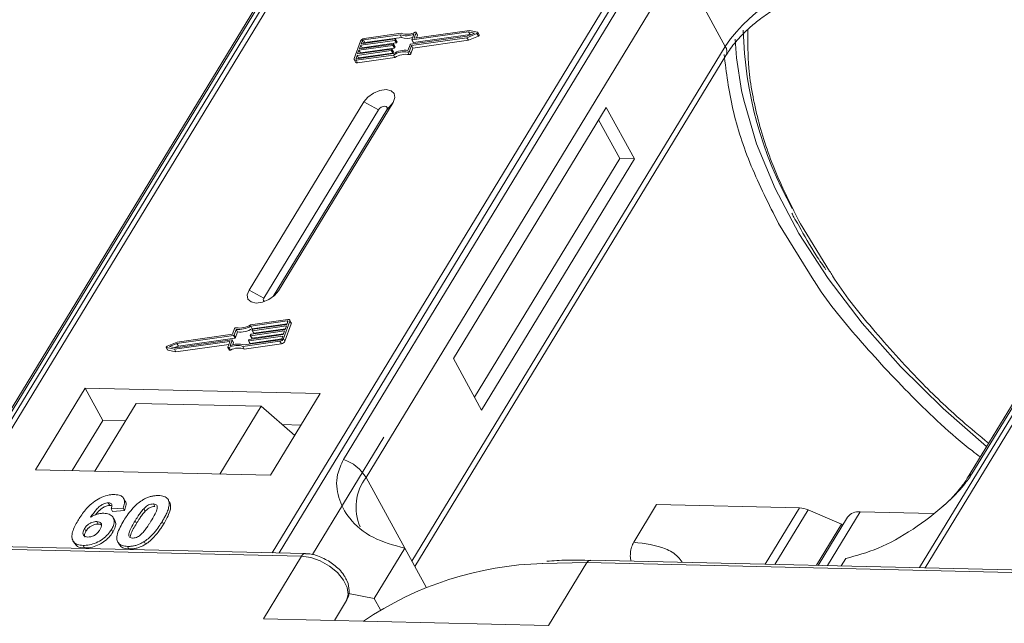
# Model space of a CAD drawing. Header units: millimetres. Extents: x 1675 to 3137, y 343 to 1376.
# Tile 59 of 84: x 2694 to 2742, y 1145 to 1174. Entities that reach past the tile are written whole.
import ezdxf

# ---------------------------------------------------------------- set-up
doc = ezdxf.new("R2010")
doc.units = ezdxf.units.MM

msp = doc.modelspace()

# ---------------------------------------------------------------- linework, layer by layer
at = {"color": 7, "linetype": 'Continuous', "lineweight": 15}
for p, q in [((2711.51, 1184.077), (2689.83, 1148.447)), ((2690.099, 1148.441), (2711.795, 1184.098)), ((2728.012, 1183.726), (2706.315, 1148.069)), ((2706.648, 1148.061), (2728.328, 1183.691)), ((2759.636, 1182.972), (2737.956, 1147.343)), ((2738.225, 1147.336), (2759.922, 1182.994)), ((2692.386, 1153.032), (2707.699, 1178.197)), ((2707.485, 1178.011), (2692.172, 1152.845)), ((2725.103, 1177.798), (2709.79, 1152.632)), ((2710.898, 1151.755), (2726.211, 1176.921)), ((2728.453, 1172.823), (2726.211, 1176.921)), ((2755.611, 1176.907), (2740.299, 1151.741)), ((2740.513, 1151.927), (2755.826, 1177.093)), ((2712.562, 1173.394), (2710.774, 1173.141)), ((2712.616, 1173.469), (2710.8, 1173.212)), ((2712.631, 1173.268), (2712.562, 1173.394)), ((2713.135, 1173.156), (2713.234, 1173.43)), ((2715.911, 1173.533), (2713.152, 1173.142)), ((2713.221, 1173.016), (2715.98, 1173.407)), ((2713.252, 1173.24), (2713.344, 1173.497)), ((2715.955, 1173.607), (2713.269, 1173.226)), ((2713.413, 1173.389), (2713.344, 1173.515)), ((2713.344, 1173.497), (2713.413, 1173.371)), ((2713.366, 1173.239), (2713.413, 1173.371)), ((2715.828, 1173.252), (2716.32, 1173.46)), ((2715.835, 1173.321), (2716.196, 1173.473)), ((2715.897, 1173.126), (2716.388, 1173.333)), ((2716.196, 1173.473), (2715.911, 1173.533)), ((2715.98, 1173.407), (2715.911, 1173.533)), ((2716.343, 1173.525), (2715.955, 1173.607)), ((2715.98, 1173.407), (2716.02, 1173.399)), ((2716.32, 1173.46), (2716.388, 1173.333)), ((2716.428, 1173.388), (2716.359, 1173.514)), ((2710.624, 1173.086), (2710.318, 1172.234)), ((2712.21, 1172.873), (2710.55, 1172.638)), ((2710.575, 1172.709), (2712.236, 1172.944)), ((2710.639, 1172.886), (2710.575, 1172.709)), ((2712.299, 1173.122), (2710.639, 1172.886)), ((2710.708, 1172.76), (2710.639, 1172.886)), ((2710.665, 1172.957), (2712.325, 1173.193)), ((2710.716, 1173.099), (2710.665, 1172.957)), ((2710.708, 1172.76), (2712.368, 1172.996)), ((2710.784, 1172.974), (2710.716, 1173.099)), ((2710.774, 1173.141), (2710.843, 1173.015)), ((2710.843, 1173.015), (2712.631, 1173.268)), ((2712.279, 1172.747), (2712.21, 1172.873)), ((2712.252, 1172.93), (2712.239, 1172.894)), ((2712.308, 1172.768), (2712.239, 1172.894)), ((2712.321, 1172.813), (2712.252, 1172.939)), ((2712.321, 1172.804), (2712.252, 1172.93)), ((2712.368, 1172.996), (2712.299, 1173.122)), ((2712.341, 1173.178), (2712.329, 1173.143)), ((2712.398, 1173.017), (2712.329, 1173.143)), ((2712.41, 1173.061), (2712.341, 1173.187)), ((2712.41, 1173.052), (2712.341, 1173.178)), ((2712.398, 1173.017), (2712.41, 1173.052)), ((2712.947, 1172.634), (2713.046, 1172.908)), ((2713.02, 1172.593), (2713.118, 1172.868)), ((2713.075, 1172.929), (2715.835, 1173.321)), ((2713.118, 1172.868), (2715.828, 1173.252)), ((2713.187, 1172.742), (2713.118, 1172.868)), ((2713.135, 1173.147), (2713.204, 1173.021)), ((2713.221, 1173.016), (2713.152, 1173.142)), ((2713.187, 1172.742), (2715.897, 1173.126)), ((2713.26, 1173.226), (2713.252, 1173.24)), ((2715.897, 1173.126), (2715.828, 1173.252)), ((2710.461, 1172.389), (2710.41, 1172.247)), ((2710.417, 1172.148), (2712.234, 1172.406)), ((2710.443, 1172.219), (2712.231, 1172.472)), ((2712.121, 1172.625), (2710.461, 1172.389)), ((2710.53, 1172.263), (2710.461, 1172.389)), ((2710.486, 1172.46), (2712.146, 1172.696)), ((2710.55, 1172.638), (2710.486, 1172.46)), ((2710.53, 1172.263), (2712.19, 1172.499)), ((2710.619, 1172.512), (2710.55, 1172.638)), ((2710.607, 1172.477), (2710.619, 1172.512)), ((2710.619, 1172.512), (2712.279, 1172.747)), ((2710.696, 1172.726), (2710.708, 1172.76)), ((2712.19, 1172.499), (2712.121, 1172.625)), ((2712.163, 1172.682), (2712.15, 1172.646)), ((2712.219, 1172.52), (2712.15, 1172.646)), ((2712.232, 1172.565), (2712.163, 1172.691)), ((2712.163, 1172.682), (2712.232, 1172.555)), ((2712.219, 1172.52), (2712.232, 1172.555)), ((2712.303, 1172.279), (2712.234, 1172.406)), ((2712.308, 1172.768), (2712.321, 1172.804)), ((2712.943, 1172.552), (2713.012, 1172.426)), ((2713.089, 1172.467), (2713.02, 1172.593)), ((2713.089, 1172.467), (2713.187, 1172.742)), ((2728.453, 1172.823), (2713.14, 1147.658)), ((2713.283, 1147.397), (2728.486, 1172.382)), ((2710.32, 1172.18), (2710.389, 1172.054)), ((2710.41, 1172.247), (2710.425, 1172.219)), ((2710.486, 1172.022), (2710.417, 1172.148)), ((2710.486, 1172.022), (2712.303, 1172.279)), ((2710.517, 1172.229), (2710.53, 1172.263)), ((2710.782, 1170.118), (2705.18, 1160.911)), ((2706.616, 1160.878), (2712.219, 1170.085)), ((2710.782, 1170.118), (2711.503, 1169.728)), ((2712.219, 1170.085), (2711.912, 1169.718)), ((2711.503, 1169.728), (2705.9, 1160.521)), ((2706.36, 1160.594), (2711.912, 1169.718)), ((2722.634, 1169.846), (2715.165, 1157.57)), ((2724.014, 1167.324), (2722.634, 1169.846)), ((2723.295, 1167.341), (2722.261, 1169.232)), ((2716.199, 1155.678), (2723.295, 1167.341)), ((2716.544, 1155.048), (2724.014, 1167.324)), ((2724.014, 1167.324), (2723.295, 1167.341)), ((2731.058, 1164.173), (2732.785, 1161.385)), ((2733.557, 1161.838), (2732.135, 1164.148)), ((2705.9, 1160.521), (2705.18, 1160.911)), ((2706.616, 1160.878), (2706.427, 1160.652)), ((2707.073, 1159.477), (2705.256, 1159.22)), ((2707.047, 1159.407), (2705.259, 1159.153)), ((2706.866, 1158.539), (2707.172, 1159.391)), ((2707.029, 1159.236), (2707.08, 1159.378)), ((2707.073, 1159.359), (2707.047, 1159.407)), ((2707.239, 1159.319), (2707.17, 1159.445)), ((2707.172, 1159.391), (2707.241, 1159.265)), ((2704.47, 1159.032), (2704.372, 1158.757)), ((2704.543, 1158.991), (2704.444, 1158.717)), ((2704.612, 1158.865), (2704.543, 1158.991)), ((2706.915, 1158.917), (2705.254, 1158.681)), ((2705.328, 1159.027), (2705.259, 1159.153)), ((2705.28, 1158.752), (2706.94, 1158.987)), ((2705.327, 1158.944), (2705.34, 1158.979)), ((2705.327, 1158.934), (2705.396, 1158.808)), ((2705.328, 1159.027), (2707.042, 1159.27)), ((2707.004, 1159.165), (2705.343, 1158.929)), ((2705.412, 1158.803), (2705.343, 1158.929)), ((2705.369, 1159), (2707.029, 1159.236)), ((2705.412, 1158.803), (2706.952, 1159.022)), ((2706.851, 1158.739), (2706.915, 1158.917)), ((2706.935, 1158.413), (2707.241, 1159.265)), ((2706.94, 1158.987), (2707.004, 1159.165)), ((2701.579, 1158.092), (2704.338, 1158.483)), ((2704.415, 1158.696), (2701.655, 1158.304)), ((2704.372, 1158.757), (2701.662, 1158.373)), ((2701.724, 1158.178), (2704.484, 1158.57)), ((2704.355, 1158.469), (2704.256, 1158.195)), ((2704.424, 1158.352), (2704.355, 1158.478)), ((2704.424, 1158.343), (2704.355, 1158.469)), ((2704.484, 1158.57), (2704.415, 1158.696)), ((2704.513, 1158.591), (2704.444, 1158.717)), ((2704.513, 1158.591), (2704.612, 1158.865)), ((2704.874, 1158.156), (2706.69, 1158.414)), ((2704.928, 1158.231), (2706.716, 1158.484)), ((2705.149, 1158.447), (2705.161, 1158.482)), ((2705.149, 1158.438), (2705.218, 1158.312)), ((2706.825, 1158.668), (2705.165, 1158.433)), ((2705.234, 1158.306), (2705.165, 1158.433)), ((2705.191, 1158.503), (2706.851, 1158.739)), ((2705.234, 1158.306), (2706.774, 1158.525)), ((2705.238, 1158.695), (2705.251, 1158.731)), ((2705.238, 1158.686), (2705.307, 1158.56)), ((2705.323, 1158.555), (2705.254, 1158.681)), ((2705.323, 1158.555), (2706.863, 1158.773)), ((2706.69, 1158.414), (2706.759, 1158.287)), ((2706.774, 1158.526), (2706.825, 1158.668)), ((2706.935, 1158.413), (2706.866, 1158.539)), ((2701.131, 1158.111), (2701.2, 1157.985)), ((2701.147, 1158.1), (2701.535, 1158.018)), ((2701.216, 1157.974), (2701.147, 1158.1)), ((2701.662, 1158.373), (2701.17, 1158.166)), ((2701.216, 1157.974), (2701.604, 1157.892)), ((2701.655, 1158.304), (2701.294, 1158.152)), ((2701.294, 1158.152), (2701.579, 1158.092)), ((2701.535, 1158.018), (2704.221, 1158.399)), ((2701.604, 1157.892), (2701.535, 1158.018)), ((2701.539, 1158.1), (2701.724, 1158.178)), ((2701.604, 1157.892), (2704.193, 1158.26)), ((2701.724, 1158.178), (2701.655, 1158.304)), ((2704.238, 1158.385), (2704.146, 1158.128)), ((2704.146, 1158.11), (2704.215, 1157.984)), ((2704.269, 1157.98), (2704.2, 1158.106)), ((2704.234, 1158.375), (2704.221, 1158.399)), ((2704.386, 1158.238), (2704.424, 1158.343)), ((2704.943, 1158.03), (2704.874, 1158.156)), ((2704.943, 1158.03), (2706.759, 1158.287)), ((2715.165, 1157.57), (2716.544, 1155.048)), ((2697.164, 1156.116), (2694.736, 1152.126)), ((2708.657, 1155.852), (2697.164, 1156.116)), ((2697.164, 1156.116), (2698.026, 1154.54)), ((2706.229, 1151.862), (2708.657, 1155.852)), ((2699.662, 1155.374), (2697.645, 1152.059)), ((2699.662, 1155.374), (2705.768, 1155.234)), ((2703.751, 1151.919), (2705.768, 1155.234)), ((2705.768, 1155.234), (2707.412, 1153.807)), ((2698.026, 1154.54), (2696.532, 1152.085)), ((2699.139, 1154.514), (2698.026, 1154.54)), ((2707.723, 1154.317), (2706.799, 1154.339)), ((2711.77, 1153.726), (2708.278, 1147.987)), ((2694.736, 1152.126), (2706.229, 1151.862)), ((2710.898, 1151.755), (2712.795, 1148.289)), ((2699.123, 1150.597), (2699.054, 1150.723)), ((2701.184, 1150.72), (2701.178, 1150.731)), ((2698.3, 1150.509), (2698.369, 1150.383)), ((2699.019, 1150.258), (2698.435, 1150.219)), ((2699.019, 1150.258), (2699.088, 1150.132)), ((2700.504, 1150.459), (2700.573, 1150.333)), ((2701.257, 1150.6), (2701.326, 1150.474)), ((2723.98, 1148.587), (2725.101, 1150.428)), ((2725.101, 1150.428), (2732.085, 1150.268)), ((2732.085, 1150.268), (2730.41, 1147.516)), ((2698.435, 1150.219), (2698.504, 1150.093)), ((2698.504, 1150.093), (2699.088, 1150.132)), ((2698.613, 1149.651), (2698.544, 1149.777)), ((2700.101, 1150.099), (2700.032, 1150.225)), ((2732.503, 1150.17), (2730.882, 1147.505)), ((2732.503, 1150.17), (2734.134, 1149.474)), ((2734.436, 1149.816), (2733, 1147.456)), ((2733.446, 1147.446), (2735.046, 1150.075)), ((2738.622, 1149.993), (2735.046, 1150.075)), ((2697.736, 1149.597), (2697.805, 1149.471)), ((2699.609, 1149.632), (2699.678, 1149.506)), ((2700.935, 1149.602), (2701.004, 1149.476)), ((2732.908, 1147.458), (2734.134, 1149.474)), ((2734.178, 1149.393), (2734.134, 1149.474)), ((2707.929, 1148.032), (2673.746, 1148.816)), ((2697.137, 1149.252), (2697.206, 1149.126)), ((2698.456, 1149.211), (2698.525, 1149.085)), ((2673.563, 1148.691), (2707.746, 1147.907)), ((2696.572, 1148.661), (2696.641, 1148.535)), ((2697.066, 1148.431), (2697.135, 1148.305)), ((2698.759, 1148.595), (2698.828, 1148.469)), ((2699.24, 1148.381), (2699.309, 1148.255)), ((2700.047, 1148.615), (2700.116, 1148.489)), ((2707.746, 1147.907), (2705.879, 1144.838)), ((2712.795, 1148.289), (2711.301, 1145.833)), ((2712.795, 1148.289), (2713.837, 1146.383)), ((2719.53, 1147.549), (2721.69, 1147.587)), ((2719.823, 1144.518), (2721.69, 1147.587)), ((2721.69, 1147.587), (2755.873, 1146.803)), ((2756.056, 1146.927), (2721.872, 1147.712)), ((2734.123, 1147.431), (2734.344, 1147.794)), ((2710.038, 1146.075), (2711.301, 1145.833)), ((2709.94, 1145.731), (2709.348, 1144.758)), ((2709.348, 1144.758), (2709.94, 1145.731)), ((2711.301, 1145.833), (2711.6, 1145.286)), ((2705.879, 1144.838), (2719.823, 1144.518))]:
    msp.add_line(p, q, dxfattribs=at)
at = {"color": 7, "linetype": 'Continuous', "lineweight": 15, "flags": 128}
for points in [[(2713.29, 1173.519), (2713.302, 1173.524), (2713.314, 1173.526), (2713.325, 1173.526), (2713.334, 1173.524), (2713.341, 1173.519), (2713.345, 1173.513), (2713.346, 1173.505), (2713.344, 1173.497)], [(2716.343, 1173.525), (2716.352, 1173.521), (2716.359, 1173.515), (2716.361, 1173.506), (2716.359, 1173.496), (2716.354, 1173.486), (2716.344, 1173.475), (2716.333, 1173.467), (2716.32, 1173.46)], [(2716.388, 1173.333), (2716.402, 1173.34), (2716.413, 1173.349), (2716.422, 1173.36), (2716.428, 1173.37), (2716.43, 1173.38), (2716.428, 1173.388)], [(2712.236, 1172.944), (2712.24, 1172.945), (2712.244, 1172.944), (2712.247, 1172.943), (2712.25, 1172.941), (2712.252, 1172.939), (2712.253, 1172.936), (2712.253, 1172.933), (2712.252, 1172.93)], [(2712.325, 1173.193), (2712.329, 1173.193), (2712.333, 1173.192), (2712.336, 1173.191), (2712.339, 1173.19), (2712.341, 1173.187), (2712.342, 1173.185), (2712.342, 1173.181), (2712.341, 1173.178)], [(2713.152, 1173.142), (2713.147, 1173.141), (2713.143, 1173.142), (2713.14, 1173.143), (2713.137, 1173.145), (2713.135, 1173.147), (2713.134, 1173.15), (2713.134, 1173.153), (2713.135, 1173.156)], [(2713.269, 1173.226), (2713.264, 1173.225), (2713.26, 1173.226), (2713.257, 1173.227), (2713.254, 1173.228), (2713.252, 1173.231), (2713.251, 1173.234), (2713.251, 1173.237), (2713.252, 1173.24)], [(2729.251, 1170.672), (2729.008, 1172.265), (2728.944, 1173.187)], [(2712.146, 1172.696), (2712.151, 1172.696), (2712.155, 1172.696), (2712.158, 1172.695), (2712.161, 1172.693), (2712.163, 1172.691), (2712.164, 1172.688), (2712.164, 1172.685), (2712.163, 1172.682)], [(2710.417, 1172.148), (2710.391, 1172.146), (2710.368, 1172.148), (2710.347, 1172.155), (2710.331, 1172.165), (2710.32, 1172.179), (2710.314, 1172.195), (2710.313, 1172.214), (2710.318, 1172.234)], [(2710.41, 1172.247), (2710.408, 1172.241), (2710.408, 1172.234), (2710.41, 1172.229), (2710.414, 1172.224), (2710.42, 1172.221), (2710.426, 1172.219), (2710.434, 1172.218), (2710.443, 1172.219)], [(2712.219, 1170.085), (2712.307, 1170.321), (2712.272, 1170.524), (2712.12, 1170.662), (2711.874, 1170.715), (2711.571, 1170.675), (2711.257, 1170.547), (2710.98, 1170.351), (2710.782, 1170.118)], [(2741.23, 1153.271), (2739.103, 1155.122), (2737.021, 1157.176), (2735.14, 1159.301), (2733.479, 1161.475), (2732.056, 1163.674), (2730.887, 1165.876), (2729.983, 1168.057), (2729.355, 1170.194), (2729.251, 1170.672)], [(2711.912, 1169.718), (2711.937, 1169.786), (2711.927, 1169.843), (2711.884, 1169.883), (2711.814, 1169.898), (2711.727, 1169.886), (2711.638, 1169.85), (2711.559, 1169.794), (2711.503, 1169.728)], [(2705.18, 1160.911), (2705.091, 1160.675), (2705.126, 1160.472), (2705.278, 1160.334), (2705.525, 1160.281), (2705.828, 1160.321), (2706.142, 1160.449), (2706.419, 1160.644), (2706.616, 1160.878)], [(2705.9, 1160.521), (2705.875, 1160.454), (2705.885, 1160.396), (2705.928, 1160.356), (2705.933, 1160.354)], [(2707.08, 1159.378), (2707.082, 1159.384), (2707.082, 1159.391), (2707.08, 1159.396), (2707.076, 1159.401), (2707.07, 1159.404), (2707.064, 1159.406), (2707.056, 1159.407), (2707.047, 1159.407)], [(2707.073, 1159.477), (2707.099, 1159.479), (2707.122, 1159.477), (2707.143, 1159.47), (2707.159, 1159.46), (2707.17, 1159.446), (2707.176, 1159.43), (2707.177, 1159.411), (2707.172, 1159.391)], [(2705.343, 1158.929), (2705.339, 1158.929), (2705.335, 1158.929), (2705.332, 1158.93), (2705.329, 1158.932), (2705.327, 1158.934), (2705.326, 1158.937), (2705.326, 1158.94), (2705.327, 1158.944)], [(2704.338, 1158.483), (2704.343, 1158.484), (2704.347, 1158.483), (2704.35, 1158.482), (2704.353, 1158.481), (2704.355, 1158.478), (2704.356, 1158.475), (2704.356, 1158.472), (2704.355, 1158.469)], [(2705.165, 1158.433), (2705.161, 1158.432), (2705.157, 1158.433), (2705.153, 1158.434), (2705.151, 1158.435), (2705.149, 1158.438), (2705.148, 1158.44), (2705.148, 1158.444), (2705.149, 1158.447)], [(2705.254, 1158.681), (2705.25, 1158.68), (2705.246, 1158.681), (2705.243, 1158.682), (2705.24, 1158.684), (2705.238, 1158.686), (2705.237, 1158.689), (2705.237, 1158.692), (2705.238, 1158.695)], [(2701.147, 1158.1), (2701.138, 1158.104), (2701.131, 1158.11), (2701.129, 1158.119), (2701.131, 1158.129), (2701.136, 1158.139), (2701.145, 1158.15), (2701.157, 1158.159), (2701.17, 1158.166)], [(2704.2, 1158.106), (2704.188, 1158.101), (2704.176, 1158.099), (2704.165, 1158.099), (2704.156, 1158.101), (2704.149, 1158.106), (2704.145, 1158.112), (2704.144, 1158.12), (2704.146, 1158.128)], [(2704.215, 1157.984), (2704.218, 1157.98), (2704.225, 1157.975), (2704.234, 1157.973), (2704.245, 1157.973), (2704.257, 1157.975), (2704.269, 1157.98)], [(2704.221, 1158.399), (2704.226, 1158.4), (2704.23, 1158.399), (2704.233, 1158.398), (2704.236, 1158.397), (2704.238, 1158.394), (2704.239, 1158.392), (2704.239, 1158.388), (2704.238, 1158.385)], [(2707.746, 1147.907), (2708.193, 1147.843), (2708.661, 1147.676), (2709.109, 1147.42), (2709.499, 1147.098), (2709.798, 1146.737), (2709.98, 1146.368), (2710.028, 1146.023), (2709.94, 1145.731)]]:
    msp.add_lwpolyline(points, dxfattribs=at)
at = {"color": 7, "linetype": 'Continuous', "lineweight": 15}
for centre, radius, start, end in [((2734.625, 1168.671), 7.439, 91.2925, 146.0732), ((2712.853, 1174.254), 0.907, 251.2927, 294.8085), ((2712.898, 1174.238), 0.819, 249.8549, 298.6145), ((2713.394, 1173.379), 0.0214, 336.1246, 26.8104), ((2748.155, 1174.102), 18.828, 181.473, 209.2705), ((2710.829, 1172.985), 0.229, 97.4207, 153.8527), ((2710.784, 1173.065), 0.0762, 97.4207, 153.8527), ((2710.853, 1172.938), 0.0769, 97.5763, 152.4403), ((2712.205, 1172.911), 0.0381, 277.4207, 333.8527), ((2712.294, 1173.159), 0.0381, 277.4207, 333.8527), ((2712.363, 1173.033), 0.0381, 277.4207, 333.8527), ((2712.4, 1173.056), 0.011, 336.9348, 26.0002), ((2712.913, 1174.071), 0.85, 250.6487, 287.8017), ((2713.08, 1172.891), 0.0381, 97.4207, 153.8527), ((2713.216, 1173.03), 0.0149, 216.6597, 287.1115), ((2712.116, 1172.663), 0.0381, 277.4207, 333.8527), ((2712.185, 1172.537), 0.0381, 277.4207, 333.8527), ((2712.834, 1171.466), 1.173, 84.4424, 120.9301), ((2712.222, 1172.56), 0.011, 336.9348, 26.0002), ((2712.776, 1171.568), 0.998, 80.3986, 122.9491), ((2712.274, 1172.785), 0.0381, 277.4207, 333.8527), ((2712.845, 1171.442), 0.998, 80.3986, 122.9491), ((2712.311, 1172.808), 0.011, 336.9348, 26.0002), ((2712.953, 1172.625), 0.0736, 261.7629, 334.647), ((2713.022, 1172.499), 0.0736, 261.7629, 334.647), ((2728.111, 1172.576), 0.422, 332.7392, 35.9387), ((2710.46, 1172.107), 0.0892, 216.6597, 287.1115), ((2704.537, 1159), 0.0736, 81.7629, 154.647), ((2704.656, 1160.159), 1.173, 264.4424, 300.9301), ((2704.714, 1160.057), 0.998, 260.3986, 302.9491), ((2704.725, 1160.033), 1.173, 264.4424, 300.9301), ((2705.374, 1158.962), 0.0381, 97.4207, 153.8527), ((2707.18, 1159.29), 0.0661, 336.9348, 26.0002), ((2704.41, 1158.734), 0.0381, 277.4207, 333.8527), ((2704.479, 1158.608), 0.0381, 277.4207, 333.8527), ((2705.196, 1158.466), 0.0381, 97.4207, 153.8527), ((2705.285, 1158.714), 0.0381, 97.4207, 153.8527), ((2705.319, 1158.569), 0.0149, 216.6597, 287.1115), ((2705.408, 1158.817), 0.0149, 216.6597, 287.1115), ((2706.661, 1158.64), 0.229, 277.4207, 333.8527), ((2706.706, 1158.56), 0.0762, 277.4207, 333.8527), ((2706.73, 1158.514), 0.229, 277.4207, 333.8527), ((2701.219, 1157.995), 0.0212, 210.2186, 262.8226), ((2704.592, 1157.387), 0.819, 69.8549, 118.6145), ((2704.637, 1157.371), 0.907, 71.2927, 114.8085), ((2704.661, 1157.261), 0.819, 69.8549, 118.6145), ((2704.414, 1158.347), 0.011, 336.9348, 26.0002), ((2705.23, 1158.321), 0.0149, 216.6597, 287.1115), ((2709.148, 1150.683), 2.052, 31.4947, 71.765), ((2712.844, 1150.292), 2.434, 143.0587, 202.974), ((2740.711, 1151.484), 0.486, 114.0436, 148.1804), ((2732.035, 1149.115), 1.154, 66.0507, 87.522), ((2734.966, 1149.416), 0.664, 83.0653, 142.99), ((2707.938, 1147.821), 0.21, 92.0598, 156.0028), ((2719.999, 1131.083), 16.472, 91.6287, 124.0831), ((2721.889, 1147.491), 0.221, 94.3757, 154.3004)]:
    msp.add_arc(centre, radius, start, end, dxfattribs=at)
for points, knots in [([(2728.502, 1172.384), (2728.551, 1172.47), (2728.721, 1172.769), (2729.129, 1173.248), (2729.656, 1173.761), (2730.21, 1174.21), (2730.737, 1174.572), (2731.106, 1174.781), (2731.241, 1174.858)], [0, 0, 0, 0, 0.0972859, 0.3406221, 0.5254687, 0.6869716, 0.885597, 1, 1, 1, 1]), ([(2732.135, 1164.148), (2731.706, 1164.993), (2730.835, 1166.709), (2730.001, 1169.268), (2729.554, 1171.608), (2729.556, 1173.028), (2729.556, 1173.649)], [0, 0, 0, 0, 0.255322, 0.518562, 0.789217, 1, 1, 1, 1]), ([(2728.395, 1172.428), (2728.508, 1171.546), (2728.734, 1169.781), (2729.636, 1166.997), (2730.586, 1165.11), (2731.058, 1164.173)], [0, 0, 0, 0, 0.3344532, 0.6690302, 1, 1, 1, 1]), ([(2731.713, 1164.676), (2731.743, 1164.612), (2731.836, 1164.413), (2731.96, 1164.212), (2732.045, 1164.075)], [0, 0, 0, 0, 0.317467, 1, 1, 1, 1]), ([(2732.045, 1164.075), (2732.318, 1163.579), (2732.717, 1162.854), (2733.221, 1162.136), (2733.379, 1161.911)], [0, 0, 0, 0, 0.685846, 1, 1, 1, 1]), ([(2741.326, 1153.43), (2740.888, 1153.789), (2739.709, 1154.758), (2737.769, 1156.624), (2735.636, 1158.995), (2734.181, 1160.817), (2733.603, 1161.763), (2733.557, 1161.838)], [0, 0, 0, 0, 0.139905, 0.3768262, 0.6798421, 0.9746062, 1, 1, 1, 1]), ([(2732.785, 1161.385), (2732.788, 1161.38), (2733.386, 1160.415), (2734.956, 1158.495), (2737.535, 1155.71), (2739.576, 1153.775), (2740.788, 1152.853), (2740.916, 1152.756)], [0, 0, 0, 0, 0.001708, 0.316913, 0.637904, 0.961869, 1, 1, 1, 1]), ([(2709.79, 1152.632), (2709.679, 1152.386), (2709.394, 1151.756), (2709.503, 1150.739), (2710.061, 1149.664), (2711.151, 1148.745), (2712.249, 1148.44), (2712.795, 1148.289)], [0, 0, 0, 0, 0.1257134, 0.3212757, 0.5244662, 0.763484, 1, 1, 1, 1]), ([(2734.344, 1147.794), (2734.862, 1147.931), (2735.899, 1148.205), (2737.646, 1149.175), (2739.083, 1150.285), (2740.048, 1151.25), (2740.387, 1151.744), (2740.513, 1151.927)], [0, 0, 0, 0, 0.249096, 0.498243, 0.745205, 0.90541, 1, 1, 1, 1]), ([(2740.296, 1151.74), (2740.293, 1151.734), (2740.199, 1151.55), (2739.884, 1151.148), (2739.483, 1150.689), (2739.19, 1150.434), (2739.112, 1150.366)], [0, 0, 0, 0, 0.0148763, 0.4238311, 0.846052, 1, 1, 1, 1]), ([(2696.837, 1149.68), (2696.889, 1149.761), (2697.045, 1150.008), (2697.317, 1150.347), (2697.707, 1150.655), (2698.069, 1150.835), (2698.386, 1150.913), (2698.558, 1150.916), (2698.62, 1150.917)], [0, 0, 0, 0, 0.142337, 0.429127, 0.589943, 0.751205, 0.909895, 1, 1, 1, 1]), ([(2698.62, 1150.917), (2698.714, 1150.908), (2698.883, 1150.892), (2699.039, 1150.774), (2699.109, 1150.6), (2699.081, 1150.416), (2699.033, 1150.293), (2699.019, 1150.258)], [0, 0, 0, 0, 0.2426908, 0.4390024, 0.635006, 0.8950587, 1, 1, 1, 1]), ([(2699.947, 1150.634), (2699.997, 1150.664), (2700.1, 1150.725), (2700.264, 1150.793), (2700.431, 1150.841), (2700.567, 1150.861), (2700.674, 1150.868), (2700.727, 1150.868), (2700.753, 1150.868)], [0, 0, 0, 0, 0.193776, 0.3936, 0.587864, 0.788908, 0.894169, 1, 1, 1, 1]), ([(2700.753, 1150.868), (2700.8, 1150.865), (2700.896, 1150.86), (2701.021, 1150.83), (2701.129, 1150.779), (2701.196, 1150.716), (2701.236, 1150.654), (2701.25, 1150.618), (2701.257, 1150.6)], [0, 0, 0, 0, 0.192627, 0.388684, 0.582013, 0.783201, 0.891038, 1, 1, 1, 1]), ([(2698.3, 1150.509), (2698.26, 1150.507), (2698.178, 1150.502), (2698.031, 1150.443), (2697.865, 1150.34), (2697.652, 1150.119), (2697.522, 1149.935), (2697.434, 1149.81)], [0, 0, 0, 0, 0.112049, 0.22438, 0.370115, 0.570276, 1, 1, 1, 1]), ([(2697.68, 1149.928), (2697.68, 1149.928), (2697.736, 1150.005), (2697.839, 1150.124), (2698.017, 1150.271), (2698.167, 1150.349), (2698.289, 1150.381), (2698.347, 1150.383), (2698.369, 1150.383)], [0, 0, 0, 0, 0.000071, 0.368569, 0.571075, 0.774891, 0.911654, 1, 1, 1, 1]), ([(2698.435, 1150.219), (2698.455, 1150.267), (2698.486, 1150.342), (2698.475, 1150.432), (2698.43, 1150.483), (2698.364, 1150.505), (2698.318, 1150.508), (2698.3, 1150.509)], [0, 0, 0, 0, 0.33384, 0.524547, 0.716372, 0.891824, 1, 1, 1, 1]), ([(2698.369, 1150.383), (2698.408, 1150.382), (2698.452, 1150.38), (2698.476, 1150.361), (2698.479, 1150.359)], [0, 0, 0, 0, 0.900108, 1, 1, 1, 1]), ([(2699.06, 1149.65), (2699.111, 1149.732), (2699.228, 1149.918), (2699.477, 1150.24), (2699.735, 1150.496), (2699.926, 1150.62), (2699.947, 1150.634)], [0, 0, 0, 0, 0.237381, 0.538918, 0.949082, 1, 1, 1, 1]), ([(2699.088, 1150.132), (2699.115, 1150.212), (2699.17, 1150.372), (2699.177, 1150.539), (2699.123, 1150.592), (2699.12, 1150.595)], [0, 0, 0, 0, 0.4817849, 0.9693075, 1, 1, 1, 1]), ([(2700.032, 1150.225), (2700.075, 1150.267), (2700.144, 1150.335), (2700.269, 1150.411), (2700.383, 1150.449), (2700.46, 1150.458), (2700.5, 1150.459), (2700.504, 1150.459)], [0, 0, 0, 0, 0.334804, 0.542561, 0.750382, 0.970721, 1, 1, 1, 1]), ([(2700.101, 1150.099), (2700.144, 1150.141), (2700.213, 1150.209), (2700.338, 1150.285), (2700.452, 1150.323), (2700.529, 1150.332), (2700.569, 1150.332), (2700.573, 1150.333)], [0, 0, 0, 0, 0.334804, 0.542561, 0.750382, 0.970721, 1, 1, 1, 1]), ([(2700.504, 1150.459), (2700.543, 1150.454), (2700.612, 1150.446), (2700.677, 1150.398), (2700.703, 1150.31), (2700.674, 1150.142), (2700.552, 1149.898), (2700.44, 1149.71), (2700.383, 1149.615)], [0, 0, 0, 0, 0.105646, 0.186221, 0.267042, 0.431541, 0.712708, 1, 1, 1, 1]), ([(2701.257, 1150.6), (2701.265, 1150.567), (2701.281, 1150.498), (2701.27, 1150.354), (2701.224, 1150.171), (2701.137, 1149.967), (2701.039, 1149.777), (2700.97, 1149.66), (2700.935, 1149.602)], [0, 0, 0, 0, 0.118432, 0.239329, 0.449434, 0.664178, 0.83182, 1, 1, 1, 1]), ([(2701.004, 1149.476), (2701.053, 1149.558), (2701.16, 1149.741), (2701.296, 1150.042), (2701.364, 1150.304), (2701.334, 1150.439), (2701.326, 1150.474)], [0, 0, 0, 0, 0.2367747, 0.5279276, 0.8783337, 1, 1, 1, 1]), ([(2701.326, 1150.474), (2701.314, 1150.507), (2701.296, 1150.555), (2701.257, 1150.59), (2701.244, 1150.602)], [0, 0, 0, 0, 0.667997, 1, 1, 1, 1]), ([(2697.434, 1149.81), (2697.485, 1149.839), (2697.59, 1149.898), (2697.728, 1149.951), (2697.838, 1149.98), (2697.92, 1149.995), (2698, 1150.003), (2698.052, 1150.004), (2698.078, 1150.004)], [0, 0, 0, 0, 0.243654, 0.49576, 0.617892, 0.741503, 0.870025, 1, 1, 1, 1]), ([(2698.078, 1150.004), (2698.171, 1149.994), (2698.357, 1149.974), (2698.527, 1149.836), (2698.605, 1149.647), (2698.575, 1149.428), (2698.493, 1149.278), (2698.456, 1149.211)], [0, 0, 0, 0, 0.210216, 0.421975, 0.620016, 0.831037, 1, 1, 1, 1]), ([(2699.609, 1149.632), (2699.635, 1149.673), (2699.685, 1149.755), (2699.757, 1149.866), (2699.824, 1149.965), (2699.888, 1150.052), (2699.954, 1150.14), (2700.006, 1150.197), (2700.032, 1150.225)], [0, 0, 0, 0, 0.20527, 0.410616, 0.557148, 0.703844, 0.851475, 1, 1, 1, 1]), ([(2699.678, 1149.506), (2699.704, 1149.547), (2699.754, 1149.629), (2699.826, 1149.74), (2699.893, 1149.839), (2699.957, 1149.926), (2700.023, 1150.014), (2700.075, 1150.071), (2700.101, 1150.099)], [0, 0, 0, 0, 0.20527, 0.410616, 0.557148, 0.703844, 0.851475, 1, 1, 1, 1]), ([(2697.066, 1148.431), (2696.972, 1148.44), (2696.785, 1148.457), (2696.602, 1148.587), (2696.506, 1148.779), (2696.534, 1149.112), (2696.685, 1149.426), (2696.815, 1149.644), (2696.837, 1149.68)], [0, 0, 0, 0, 0.148269, 0.297647, 0.442421, 0.607851, 0.935658, 1, 1, 1, 1]), ([(2697.137, 1149.252), (2697.171, 1149.303), (2697.228, 1149.386), (2697.357, 1149.489), (2697.485, 1149.553), (2697.617, 1149.593), (2697.697, 1149.595), (2697.736, 1149.597)], [0, 0, 0, 0, 0.276721, 0.45687, 0.637007, 0.824068, 1, 1, 1, 1]), ([(2697.206, 1149.126), (2697.24, 1149.177), (2697.297, 1149.26), (2697.426, 1149.363), (2697.554, 1149.427), (2697.686, 1149.467), (2697.766, 1149.469), (2697.805, 1149.471)], [0, 0, 0, 0, 0.276721, 0.45687, 0.637007, 0.824068, 1, 1, 1, 1]), ([(2697.736, 1149.597), (2697.782, 1149.592), (2697.869, 1149.584), (2697.948, 1149.524), (2697.983, 1149.439), (2697.959, 1149.324), (2697.913, 1149.243), (2697.889, 1149.2)], [0, 0, 0, 0, 0.213757, 0.394944, 0.576585, 0.777311, 1, 1, 1, 1]), ([(2697.805, 1149.471), (2697.853, 1149.468), (2697.921, 1149.464), (2697.96, 1149.431), (2697.971, 1149.422)], [0, 0, 0, 0, 0.715718, 1, 1, 1, 1]), ([(2698.525, 1149.085), (2698.569, 1149.167), (2698.655, 1149.333), (2698.675, 1149.531), (2698.62, 1149.617), (2698.602, 1149.645)], [0, 0, 0, 0, 0.401791, 0.807526, 1, 1, 1, 1]), ([(2699.24, 1148.381), (2699.147, 1148.39), (2698.959, 1148.407), (2698.779, 1148.534), (2698.689, 1148.732), (2698.75, 1149.11), (2698.933, 1149.43), (2699.06, 1149.65)], [0, 0, 0, 0, 0.1475277, 0.2965695, 0.43214, 0.6087374, 1, 1, 1, 1]), ([(2699.489, 1148.79), (2699.443, 1148.796), (2699.369, 1148.806), (2699.309, 1148.861), (2699.291, 1148.956), (2699.326, 1149.124), (2699.45, 1149.364), (2699.556, 1149.542), (2699.609, 1149.632)], [0, 0, 0, 0, 0.125351, 0.202197, 0.279182, 0.459742, 0.727968, 1, 1, 1, 1]), ([(2699.381, 1148.874), (2699.385, 1148.906), (2699.399, 1149.021), (2699.522, 1149.238), (2699.626, 1149.417), (2699.678, 1149.506)], [0, 0, 0, 0, 0.159501, 0.57679, 1, 1, 1, 1]), ([(2700.383, 1149.615), (2700.358, 1149.574), (2700.307, 1149.492), (2700.235, 1149.381), (2700.168, 1149.282), (2700.105, 1149.196), (2700.039, 1149.109), (2699.987, 1149.052), (2699.961, 1149.024)], [0, 0, 0, 0, 0.205942, 0.411959, 0.558149, 0.704502, 0.851801, 1, 1, 1, 1]), ([(2700.935, 1149.602), (2700.884, 1149.52), (2700.767, 1149.334), (2700.522, 1149.016), (2700.265, 1148.759), (2700.074, 1148.634), (2700.047, 1148.615)], [0, 0, 0, 0, 0.236629, 0.537361, 0.932986, 1, 1, 1, 1]), ([(2700.116, 1148.489), (2700.164, 1148.522), (2700.262, 1148.588), (2700.426, 1148.728), (2700.602, 1148.91), (2700.763, 1149.113), (2700.896, 1149.303), (2700.968, 1149.418), (2701.004, 1149.476)], [0, 0, 0, 0, 0.11827, 0.23888, 0.450732, 0.667209, 0.83334, 1, 1, 1, 1]), ([(2697.304, 1148.841), (2697.258, 1148.846), (2697.165, 1148.857), (2697.082, 1148.932), (2697.05, 1149.03), (2697.077, 1149.143), (2697.117, 1149.217), (2697.137, 1149.252)], [0, 0, 0, 0, 0.207905, 0.419981, 0.630626, 0.821735, 1, 1, 1, 1]), ([(2698.456, 1149.211), (2698.401, 1149.129), (2698.289, 1148.963), (2698.027, 1148.732), (2697.71, 1148.553), (2697.371, 1148.442), (2697.168, 1148.435), (2697.066, 1148.431)], [0, 0, 0, 0, 0.197831, 0.3973, 0.59891, 0.798741, 1, 1, 1, 1]), ([(2697.151, 1148.837), (2697.141, 1148.86), (2697.118, 1148.913), (2697.147, 1149.018), (2697.187, 1149.091), (2697.206, 1149.126)], [0, 0, 0, 0, 0.296139, 0.660307, 1, 1, 1, 1]), ([(2697.135, 1148.305), (2697.235, 1148.308), (2697.437, 1148.315), (2697.766, 1148.422), (2698.077, 1148.594), (2698.347, 1148.823), (2698.465, 1148.996), (2698.525, 1149.085)], [0, 0, 0, 0, 0.198208, 0.398397, 0.584963, 0.787074, 1, 1, 1, 1]), ([(2697.889, 1149.2), (2697.854, 1149.147), (2697.798, 1149.063), (2697.679, 1148.954), (2697.559, 1148.889), (2697.428, 1148.846), (2697.348, 1148.842), (2697.304, 1148.841)], [0, 0, 0, 0, 0.288697, 0.463553, 0.639942, 0.801808, 1, 1, 1, 1]), ([(2699.961, 1149.024), (2699.918, 1148.982), (2699.849, 1148.914), (2699.725, 1148.839), (2699.613, 1148.8), (2699.535, 1148.791), (2699.495, 1148.79), (2699.489, 1148.79)], [0, 0, 0, 0, 0.333678, 0.540413, 0.747264, 0.961209, 1, 1, 1, 1]), ([(2696.651, 1148.541), (2696.68, 1148.494), (2696.746, 1148.384), (2696.938, 1148.317), (2697.086, 1148.308), (2697.135, 1148.305)], [0, 0, 0, 0, 0.338595, 0.784132, 1, 1, 1, 1]), ([(2698.841, 1148.476), (2698.861, 1148.438), (2698.915, 1148.34), (2699.093, 1148.271), (2699.247, 1148.26), (2699.309, 1148.255)], [0, 0, 0, 0, 0.2754092, 0.7103646, 1, 1, 1, 1]), ([(2700.047, 1148.615), (2699.996, 1148.585), (2699.893, 1148.524), (2699.729, 1148.456), (2699.562, 1148.408), (2699.427, 1148.388), (2699.319, 1148.381), (2699.267, 1148.381), (2699.24, 1148.381)], [0, 0, 0, 0, 0.193769, 0.393564, 0.587886, 0.789131, 0.894283, 1, 1, 1, 1]), ([(2699.309, 1148.255), (2699.358, 1148.255), (2699.456, 1148.256), (2699.615, 1148.279), (2699.781, 1148.324), (2699.921, 1148.381), (2700.033, 1148.439), (2700.088, 1148.473), (2700.116, 1148.489)], [0, 0, 0, 0, 0.193594, 0.390501, 0.584817, 0.78683, 0.892868, 1, 1, 1, 1]), ([(2723.98, 1148.587), (2723.942, 1148.511), (2723.865, 1148.358), (2723.815, 1148.068), (2723.809, 1147.825), (2723.84, 1147.701), (2723.848, 1147.666)], [0, 0, 0, 0, 0.295987, 0.591974, 0.887961, 1, 1, 1, 1]), ([(2726.356, 1147.609), (2726.288, 1147.701), (2726.089, 1147.975), (2725.377, 1148.41), (2724.53, 1148.517), (2723.98, 1148.587)], [0, 0, 0, 0, 0.152259, 0.448917, 1, 1, 1, 1]), ([(2709.061, 1147.673), (2708.861, 1147.776), (2708.582, 1147.92), (2708.196, 1148.014), (2708.025, 1148.02), (2707.931, 1148.024)], [0, 0, 0, 0, 0.538027, 0.74783, 1, 1, 1, 1]), ([(2709.891, 1146.83), (2709.866, 1146.88), (2709.788, 1147.033), (2709.53, 1147.338), (2709.242, 1147.544), (2709.061, 1147.673)], [0, 0, 0, 0, 0.1526432, 0.4684968, 1, 1, 1, 1]), ([(2721.882, 1147.694), (2721.486, 1147.708), (2720.746, 1147.735), (2720.052, 1147.681), (2719.728, 1147.655)], [0, 0, 0, 0, 0.533839, 1, 1, 1, 1]), ([(2709.938, 1145.75), (2709.951, 1145.766), (2710.059, 1145.893), (2710.091, 1146.235), (2710.033, 1146.586), (2709.92, 1146.78), (2709.891, 1146.83)], [0, 0, 0, 0, 0.054424, 0.4493774, 0.857077, 1, 1, 1, 1])]:
    msp.add_open_spline(points, degree=3, knots=knots, dxfattribs=at)

doc.saveas('drawing.dxf')
